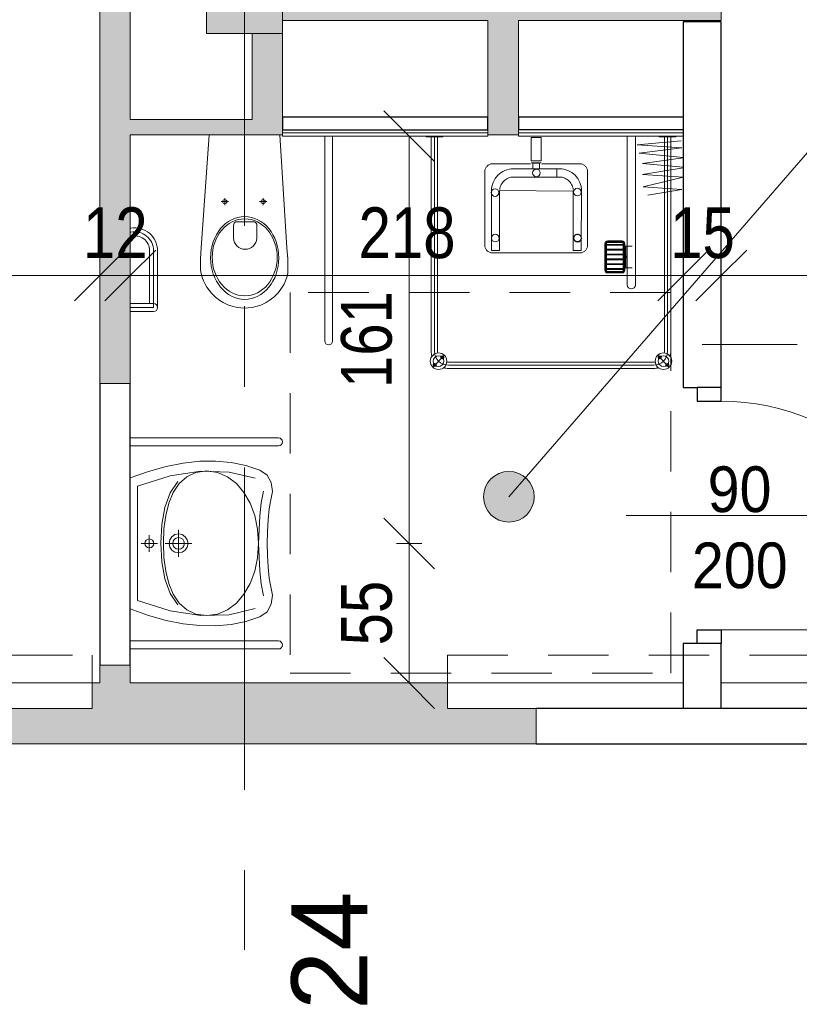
# Model space of a CAD drawing. Header units: centimetres. Extents: x -1631 to 1829, y -257 to 3158.
# Tile 68 of 128: x 499 to 806, y 6 to 394. Entities that reach past the tile are written whole.
import ezdxf

# ---------------------------------------------------------------- set-up
doc = ezdxf.new("R2010")
doc.units = ezdxf.units.CM
doc.linetypes.add('Oś', pattern=[222.25, 127, -31.75, 31.75, -31.75])
doc.linetypes.add('Ponad', pattern=[39.688, 23.813, -15.875])
for name, color, linetype, lineweight in [('A-ANNO-DIMS', 211, 'Continuous', 13), ('A-ANNO-DIMS-100', 211, 'Continuous', 13), ('A-ANNO-NOTE', 131, 'Continuous', 9), ('A-AREA-IDEN', 2, 'Continuous', 13), ('A-DETL-GENF', 92, 'Continuous', 9), ('A-DETL-MEDM', 33, 'Continuous', 13), ('A-DOOR', 31, 'Continuous', 13), ('A-FLOR-OVHD', 1, 'Ponad', 9), ('A-WALL', 113, 'Continuous', 13), ('A-WALL-FNSH', 113, 'Continuous', 13), ('A-WALL-IDEN', 211, 'Continuous', 13), ('A-WALL-PATT', 111, 'Continuous', 13), ('P-SANR-FIXT', 6, 'Continuous', 9), ('S-COLS', 52, 'Continuous', 13), ('S-GRID', 1, 'Continuous', 13), ('S-GRID-IDEN', 1, 'Continuous', 13)]:
    doc.layers.add(name, color=color, linetype=linetype, lineweight=lineweight)
doc.styles.add('Arial', font='arial.ttf', dxfattribs={"width": 0.9, "height": 18})
doc.styles.add('Arial Narrow_5', font='ARIALN.TTF', dxfattribs={"height": 20})
doc.styles.add('Arial_7', font='arial.ttf', dxfattribs={"height": 30})
doc.dimstyles.new('Diagonal_1_100__0__wewnętrzne_1', dxfattribs={"dimscale": 30.48, "dimtxt": 20.468619, "dimasz": 0.656168, "dimexe": 0.164042, "dimexo": 0.0625, "dimgap": 0.032808, "dimtad": 1, "dimdec": 0, "dimdsep": 46, "dimtxsty": 'Arial Narrow_5', "dimblk1": 'OBLIQUE', "dimblk2": 'OBLIQUE', "dimsah": 1, "dimcen": 0.09, "dimazin": 0, "dimtfac": 1, "dimtdec": 4, "dimtix": 1, "dimtmove": 0, "dimatfit": 3, "dimfxl": 0.164042, "dimfxlon": 1, "dimtvp": 1, "dimtolj": 1, "dimtzin": 0, "dimarcsym": 2})

# ---------------------------------------------------------------- blocks, each defined once
blk = doc.blocks.new('M_Concrete-rengular-Column - 300 x 400mm-1794511-5_piętro III __10_50 m_ - stan projektowany')
at = {"layer": 'S-COLS', "lineweight": 9}
blk.add_hatch(color=254, dxfattribs=at).paths.add_polyline_path([(15, -20), (15, 20), (-15, 20), (-15, -20)], flags=0)
for p, q in [((15, 20), (-15, 20)), ((-15, 20), (-15, -20)), ((15, -20), (15, 20)), ((-15, -20), (15, -20))]:
    blk.add_line(p, q, dxfattribs=at)
blk = doc.blocks.new('DRZWI 1S - automatyczna etykieta - Drzwi 90 _łazienkowe_-2401369-5_piętro III __10_50 m_ - stan projektowany')
at = {"layer": 'A-DETL-GENF'}
for p, q in [((-50.5, 7.5), (-50.5, -2)), ((-45, 7.5), (-50.5, 7.5)), ((-45, -2), (-45, 7.5)), ((50.5, 7.5), (45, 7.5)), ((45, 7.5), (45, -2)), ((50.5, -2), (50.5, 7.5)), ((-50.5, -2), (-45, -2)), ((45, -2), (50.5, -2))]:
    blk.add_line(p, q, dxfattribs=at)
at = {"layer": 'A-DETL-MEDM', "lineweight": 25}
for p, q in [((-45, 7.5), (-50.5, 7.5)), ((-50.5, 7.5), (-50.5, -2)), ((-45, -2), (-45, 7.5)), ((45, -2), (45, 7.5)), ((45, 7.5), (50.5, 7.5)), ((50.5, 7.5), (50.5, -2)), ((-50.5, -2), (-45, -2)), ((50.5, -2), (45, -2))]:
    blk.add_line(p, q, dxfattribs=at)
at = {"layer": 'A-DOOR'}
blk.add_line((45, 7.5), (45, 97.5), dxfattribs=at)
blk.add_arc((45, 7.5), 90, 90, 180, dxfattribs=at)
blk = doc.blocks.new('miska ustępowa dla N_35_5x54 wisząca koło narożna - Type 1-2403941-5_piętro III __10_50 m_ - stan projektowany')
at = {"layer": 'P-SANR-FIXT'}
for p, q in [((-1.4, -3), (-4.56, -47.56)), ((29.22, -47.56), (26.4, -3)), ((44.09, -84.2), (44.09, -3.5)), ((47.21, -84.2), (47.21, -3.5)), ((3.32, -29.31), (6.14, -29.31)), ((4.69, -27.9), (4.69, -30.7)), ((18.43, -29.31), (21.25, -29.31)), ((19.8, -27.9), (19.8, -30.7)), ((8.17, -38.6), (8.17, -43.72)), ((16.4, -37.33), (9.09, -37.33)), ((17.32, -43.72), (17.32, -38.6)), ((-24.94, -48.63), (-24.94, -69.5)), ((-23.38, -48.63), (-23.38, -71.06)), ((-21.82, -48.63), (-21.82, -71.06)), ((-4.56, -47.56), (-4.88, -51.89)), ((29.58, -51.89), (29.22, -47.56)), ((-4.88, -51.89), (-4.82, -56.32)), ((29.53, -56.32), (29.58, -51.89)), ((-4.82, -56.32), (-4.57, -57.68)), ((-4.57, -57.68), (-4.19, -59.09)), ((29.19, -59.09), (29.57, -57.68)), ((29.57, -57.68), (29.53, -56.32)), ((-4.19, -59.09), (-3.69, -60.46)), ((-3.69, -60.46), (-3.07, -61.78)), ((-3.07, -61.78), (-2.34, -63.05)), ((27.34, -63.05), (28.07, -61.78)), ((28.07, -61.78), (28.69, -60.46)), ((28.69, -60.46), (29.19, -59.09)), ((-2.34, -63.05), (-1.51, -64.26)), ((-1.51, -64.26), (-0.58, -65.39)), ((-0.58, -65.39), (1.02, -66.96)), ((23.98, -66.96), (25.58, -65.39)), ((25.58, -65.39), (26.51, -64.26)), ((26.51, -64.26), (27.34, -63.05)), ((-32.54, -69.5), (-23.38, -69.5)), ((1.02, -66.96), (2.75, -68.27)), ((2.75, -68.27), (4.01, -69.03)), ((4.01, -69.03), (6.13, -70.05)), ((18.87, -70.05), (20.99, -69.03)), ((20.99, -69.03), (22.25, -68.27)), ((22.25, -68.27), (23.98, -66.96)), ((-23.38, -71.06), (-32.54, -71.06)), ((-23.38, -72.62), (-32.54, -72.62)), ((6.13, -70.05), (7.56, -70.51)), ((7.56, -70.51), (9.56, -70.98)), ((9.56, -70.98), (11.02, -71.17)), ((11.02, -71.17), (12.5, -71.25)), ((12.5, -71.25), (13.98, -71.17)), ((13.98, -71.17), (15.44, -70.98)), ((15.44, -70.98), (17.44, -70.51)), ((17.44, -70.51), (18.87, -70.05))]:
    blk.add_line(p, q, dxfattribs=at)
for centre in [(4.69, -29.31), (19.8, -29.31)]:
    blk.add_circle(centre, 0.825, dxfattribs=at)
for centre, radius, start, end in [((9.34, -38.48), 1.17, 102.2339, 185.8899), ((16.15, -38.48), 1.17, 354.1101, 77.7661), ((-30.79, -48.63), 8.97, 0, 99.9996), ((-30.79, -48.63), 7.41, 0, 102.1327), ((-30.79, -48.63), 5.85, 0, 105.4382), ((12.74, -43.5), 4.58, 182.8022, 357.1978), ((-23.38, -71.06), 1.56, 0, 90), ((-23.38, -71.06), 1.56, 270, 0), ((45.65, -84.2), 1.56, 180, 360)]:
    blk.add_arc(centre, radius, start, end, dxfattribs=at)
for centre, major_axis, ratio in [((12.55, -51.51), (0, 16.33), 0.823529), ((12.55, -51.26), (0, 15.16), 0.845174)]:
    blk.add_ellipse(centre, major_axis=major_axis, ratio=ratio, dxfattribs=at)
blk = doc.blocks.new('brodzik natryskowy dla N - Type 1-V18-5_piętro III __10_50 m_ - stan projektowany')
at = {"layer": 'P-SANR-FIXT'}
for p, q in [((-35.25, 90), (-40.13, 94.88)), ((47.11, 95.3), (-33.8, 95.3)), ((-33.8, 94.05), (47.11, 94.05)), ((48.56, 90), (53.43, 94.88)), ((47.11, 92.8), (-33.8, 92.8)), ((-40.55, 4.05), (-40.55, 88.55)), ((-39.3, 3.75), (-39.3, 88.55)), ((-38.05, 4.05), (-38.05, 88.55)), ((51.36, 4.05), (51.36, 88.55)), ((52.61, 3.75), (52.61, 88.75)), ((53.86, 4.05), (53.86, 88.55)), ((-26.61, 3.95), (-26.61, 62.35)), ((-23.41, 62.35), (-23.41, 3.95)), ((-22.41, 55.6), (-25.41, 55.6)), ((-22.81, 55.6), (-22.81, 47.1)), ((-22.61, 55.6), (-22.61, 47.1)), ((-22.41, 56.55), (-22.41, 46.15)), ((-22.11, 56.55), (-22.11, 46.15)), ((-21.81, 56.55), (-21.81, 46.15)), ((-21.81, 56.25), (-15.21, 56.25)), ((-21.81, 55.95), (-15.21, 55.95)), ((-21.81, 54.35), (-15.21, 54.35)), ((-15.71, 57.65), (-21.31, 57.65)), ((-15.71, 57.35), (-21.31, 57.35)), ((-15.71, 57.05), (-21.31, 57.05)), ((-15.21, 46.15), (-15.21, 56.55)), ((-14.91, 46.15), (-14.91, 56.55)), ((-14.61, 46.15), (-14.61, 56.55)), ((-21.81, 54.05), (-15.21, 54.05)), ((-21.81, 52.45), (-15.21, 52.45)), ((-21.81, 52.15), (-15.21, 52.15)), ((-21.81, 50.55), (-15.21, 50.55)), ((-22.41, 47.1), (-25.41, 47.1)), ((-21.81, 50.25), (-15.21, 50.25)), ((-21.81, 48.65), (-15.21, 48.65)), ((-21.81, 48.35), (-15.21, 48.35)), ((-21.81, 46.75), (-15.21, 46.75)), ((-7.74, 47.12), (-7.7, 47.39)), ((-7.74, 46.84), (-7.74, 47.12)), ((-7.74, 17.3), (-7.74, 46.84)), ((-7.7, 47.39), (-7.62, 47.66)), ((-7.62, 47.66), (-7.52, 47.93)), ((-7.52, 47.93), (-7.4, 48.18)), ((-7.4, 48.18), (-7.25, 48.42)), ((-7.25, 48.42), (-7.07, 48.65)), ((-7.07, 48.65), (-6.88, 48.86)), ((-6.88, 48.86), (-6.67, 49.06)), ((-6.67, 49.06), (-6.44, 49.24)), ((-6.44, 49.24), (-6.2, 49.39)), ((-6.2, 49.39), (-5.95, 49.52)), ((-5.95, 49.52), (-5.69, 49.63)), ((-5.69, 49.63), (-5.41, 49.71)), ((-5.41, 49.71), (-5.13, 49.76)), ((-5.29, 48.78), (-5.37, 25.35)), ((-2.15, 48.78), (-5.29, 48.78)), ((-5.13, 49.76), (29.82, 49.76)), ((-2.15, 25.38), (-2.15, 48.78)), ((26.92, 48.78), (30.07, 48.78)), ((26.92, 48.78), (26.92, 25.18)), ((29.82, 49.76), (30.1, 49.76)), ((30.07, 25.38), (30.07, 48.78)), ((30.1, 49.76), (30.38, 49.71)), ((30.38, 49.71), (30.65, 49.64)), ((30.65, 49.64), (30.92, 49.53)), ((30.92, 49.53), (31.17, 49.41)), ((31.17, 49.41), (31.41, 49.26)), ((31.41, 49.26), (31.64, 49.09)), ((31.64, 49.09), (31.85, 48.89)), ((31.85, 48.89), (32.05, 48.68)), ((32.05, 48.68), (32.22, 48.46)), ((32.22, 48.46), (32.38, 48.21)), ((32.38, 48.21), (32.51, 47.96)), ((32.51, 47.96), (32.61, 47.69)), ((32.61, 47.69), (32.69, 47.42)), ((32.69, 47.42), (32.74, 47.13)), ((32.74, 47.13), (32.74, 17.61)), ((-21.81, 46.45), (-15.21, 46.45)), ((-21.31, 45.65), (-15.71, 45.65)), ((-21.31, 45.35), (-15.71, 45.35)), ((-21.31, 45.05), (-15.71, 45.05)), ((-5.24, 43.9), (-5.23, 44.04)), ((-5.23, 43.75), (-5.24, 43.9)), ((-5.23, 44.04), (-5.21, 44.19)), ((-5.21, 43.6), (-5.23, 43.75)), ((-5.21, 44.19), (-5.18, 44.33)), ((-5.18, 43.46), (-5.21, 43.6)), ((-5.18, 44.33), (-5.13, 44.46)), ((-5.13, 43.33), (-5.18, 43.46)), ((-5.13, 44.46), (-5.07, 44.59)), ((-5.07, 43.2), (-5.13, 43.33)), ((-5.07, 44.59), (-4.99, 44.71)), ((-4.99, 43.08), (-5.07, 43.2)), ((-4.99, 44.71), (-4.91, 44.83)), ((-4.91, 42.96), (-4.99, 43.08)), ((-4.91, 44.83), (-4.81, 44.93)), ((-4.81, 42.86), (-4.91, 42.96)), ((-4.81, 44.93), (-4.71, 45.02)), ((-4.71, 42.77), (-4.81, 42.86)), ((-4.71, 45.02), (-4.6, 45.11)), ((-4.6, 42.68), (-4.71, 42.77)), ((-4.6, 45.11), (-4.48, 45.18)), ((-4.48, 42.61), (-4.6, 42.68)), ((-4.48, 45.18), (-4.35, 45.24)), ((-4.35, 45.24), (-4.21, 45.29)), ((-4.21, 45.29), (-4.07, 45.33)), ((-4.07, 45.33), (-3.93, 45.35)), ((-3.93, 45.35), (-3.78, 45.36)), ((-3.78, 45.36), (-3.63, 45.35)), ((-3.63, 45.35), (-3.48, 45.33)), ((-3.48, 45.33), (-3.34, 45.29)), ((-3.34, 45.29), (-3.21, 45.24)), ((-3.21, 45.24), (-3.08, 45.18)), ((-3.08, 45.18), (-2.96, 45.11)), ((-2.96, 42.68), (-3.08, 42.61)), ((-2.96, 45.11), (-2.85, 45.02)), ((-2.85, 42.77), (-2.96, 42.68)), ((-2.85, 45.02), (-2.74, 44.93)), ((-2.74, 42.86), (-2.85, 42.77)), ((-2.74, 44.93), (-2.65, 44.83)), ((-2.65, 42.96), (-2.74, 42.86)), ((-2.65, 44.83), (-2.56, 44.71)), ((-2.56, 43.08), (-2.65, 42.96)), ((-2.56, 44.71), (-2.49, 44.59)), ((-2.49, 43.2), (-2.56, 43.08)), ((-2.49, 44.59), (-2.43, 44.46)), ((-2.43, 43.33), (-2.49, 43.2)), ((-2.43, 44.46), (-2.38, 44.33)), ((-2.38, 43.46), (-2.43, 43.33)), ((-2.38, 44.33), (-2.34, 44.19)), ((-2.34, 43.6), (-2.38, 43.46)), ((-2.34, 44.19), (-2.32, 44.04)), ((-2.32, 43.75), (-2.34, 43.6)), ((-2.32, 44.04), (-2.31, 43.9)), ((-2.31, 43.9), (-2.32, 43.75)), ((-4.35, 42.55), (-4.48, 42.61)), ((-4.21, 42.5), (-4.35, 42.55)), ((-4.07, 42.46), (-4.21, 42.5)), ((-3.93, 42.44), (-4.07, 42.46)), ((-3.78, 42.43), (-3.93, 42.44)), ((-3.48, 42.46), (-3.63, 42.44)), ((-3.34, 42.5), (-3.48, 42.46)), ((-3.21, 42.55), (-3.34, 42.5)), ((-3.08, 42.61), (-3.21, 42.55)), ((-45.5, 19.91), (-29.67, 23.75)), ((-44.99, 24.77), (-31.46, 27.07)), ((-29.67, 23.75), (-44.99, 24.77)), ((-5.37, 25.35), (-5.32, 24.46)), ((-5.32, 24.46), (-5.19, 23.6)), ((-5.19, 23.6), (-4.98, 22.76)), ((26.92, 25.18), (-2.15, 25.38)), ((-2.03, 24.3), (-2.11, 24.85)), ((-1.89, 23.76), (-2.03, 24.3)), ((-1.71, 23.26), (-1.89, 23.76)), ((26.48, 23.26), (26.66, 23.76)), ((26.66, 23.76), (26.8, 24.3)), ((26.8, 24.3), (26.88, 24.85)), ((29.97, 23.6), (29.75, 22.76)), ((30.1, 24.46), (29.97, 23.6)), ((30.15, 25.35), (30.1, 24.46)), ((-29.41, 18.89), (-45.5, 19.91)), ((-4.98, 22.76), (-4.68, 21.97)), ((-4.68, 21.97), (-4.32, 21.2)), ((-4.32, 21.2), (-3.88, 20.49)), ((-3.88, 20.49), (-3.38, 19.82)), ((-3.38, 19.82), (-2.82, 19.2)), ((-1.47, 22.77), (-1.71, 23.26)), ((-1.19, 22.31), (-1.47, 22.77)), ((-0.87, 21.89), (-1.19, 22.31)), ((-0.51, 21.49), (-0.87, 21.89)), ((-0.12, 21.13), (-0.51, 21.49)), ((0.31, 20.81), (-0.12, 21.13)), ((0.76, 20.54), (0.31, 20.81)), ((1.25, 20.3), (0.76, 20.54)), ((1.76, 20.11), (1.25, 20.3)), ((2.29, 19.98), (1.76, 20.11)), ((2.84, 19.89), (2.29, 19.98)), ((3.4, 19.86), (2.84, 19.89)), ((4.41, 19.87), (3.4, 19.86)), ((3.78, 19.87), (21.37, 19.87)), ((4.41, 16.64), (4.41, 19.87)), ((21.37, 19.87), (21.94, 19.89)), ((21.94, 19.89), (22.49, 19.98)), ((22.49, 19.98), (23.02, 20.11)), ((23.02, 20.11), (23.53, 20.3)), ((23.53, 20.3), (24.01, 20.54)), ((24.01, 20.54), (24.47, 20.81)), ((24.47, 20.81), (24.89, 21.13)), ((24.89, 21.13), (25.29, 21.49)), ((25.29, 21.49), (25.65, 21.89)), ((25.65, 21.89), (25.96, 22.31)), ((25.96, 22.31), (26.24, 22.77)), ((26.24, 22.77), (26.48, 23.26)), ((28.16, 19.82), (27.59, 19.2)), ((28.66, 20.49), (28.16, 19.82)), ((29.09, 21.2), (28.66, 20.49)), ((29.46, 21.97), (29.09, 21.2)), ((29.75, 22.76), (29.46, 21.97)), ((-45.5, 16.21), (-29.41, 18.89)), ((-29.41, 14.55), (-45.5, 16.01)), ((-7.7, 17.03), (-7.74, 17.3)), ((-7.62, 16.76), (-7.7, 17.03)), ((-7.51, 16.5), (-7.62, 16.76)), ((-7.38, 16.25), (-7.51, 16.5)), ((-7.23, 16), (-7.38, 16.25)), ((-7.05, 15.77), (-7.23, 16)), ((-6.85, 15.56), (-7.05, 15.77)), ((-6.64, 15.36), (-6.85, 15.56)), ((-2.82, 19.2), (-2.2, 18.64)), ((-2.2, 18.64), (-1.53, 18.13)), ((-1.53, 18.13), (-0.81, 17.7)), ((-0.81, 17.7), (-0.05, 17.33)), ((-0.05, 17.33), (0.75, 17.04)), ((0.75, 17.04), (1.58, 16.82)), ((1.58, 16.82), (2.44, 16.69)), ((2.44, 16.69), (4.41, 16.64)), ((22.33, 16.69), (3.78, 16.64)), ((11.19, 16.69), (13.8, 16.69)), ((11.19, 14.42), (11.19, 16.69)), ((13.8, 16.69), (13.8, 14.42)), ((23.2, 16.82), (22.33, 16.69)), ((24.03, 17.04), (23.2, 16.82)), ((24.83, 17.33), (24.03, 17.04)), ((25.59, 17.7), (24.83, 17.33)), ((26.31, 18.13), (25.59, 17.7)), ((26.98, 18.64), (26.31, 18.13)), ((27.59, 19.2), (26.98, 18.64)), ((31.81, 15.57), (31.59, 15.37)), ((32.01, 15.79), (31.81, 15.57)), ((32.19, 16.02), (32.01, 15.79)), ((32.35, 16.27), (32.19, 16.02)), ((32.49, 16.52), (32.35, 16.27)), ((32.6, 16.79), (32.49, 16.52)), ((32.68, 17.06), (32.6, 16.79)), ((32.74, 17.33), (32.68, 17.06)), ((32.74, 17.61), (32.74, 17.33)), ((-45.5, 12.29), (-29.41, 14.55)), ((-28.14, 10.46), (-45.5, 12.22)), ((-6.41, 15.18), (-6.64, 15.36)), ((-6.17, 15.02), (-6.41, 15.18)), ((-5.92, 14.89), (-6.17, 15.02)), ((-5.66, 14.78), (-5.92, 14.89)), ((-5.39, 14.7), (-5.66, 14.78)), ((-5.12, 14.65), (-5.39, 14.7)), ((-4.84, 14.63), (-5.12, 14.65)), ((10.32, 14.63), (-4.84, 14.63)), ((10.54, 13.54), (14.45, 13.54)), ((10.54, 4.27), (10.54, 13.54)), ((14.44, 14.29), (10.55, 14.26)), ((13.8, 14.42), (11.19, 14.42)), ((14.45, 4.27), (14.45, 13.54)), ((30.14, 14.63), (14.73, 14.63)), ((30.36, 14.7), (30.1, 14.65)), ((30.62, 14.78), (30.14, 14.63)), ((30.87, 14.89), (30.62, 14.78)), ((31.12, 15.03), (30.87, 14.89)), ((31.36, 15.19), (31.12, 15.03)), ((31.59, 15.37), (31.36, 15.19)), ((-44.99, 8.42), (-28.14, 10.46)), ((-27.37, 7.14), (-44.99, 8.42)), ((-44.73, 5.61), (-27.37, 7.14)), ((-42.55, 4.05), (-42.55, 3.75)), ((-36.05, 4.05), (-42.55, 4.05)), ((-36.05, 3.75), (-36.05, 4.05)), ((14.45, 4.27), (10.54, 4.27)), ((49.36, 4.05), (49.36, 3.75)), ((55.86, 4.05), (49.36, 4.05)), ((55.86, 3.75), (55.86, 4.05))]:
    blk.add_line(p, q, dxfattribs=at)
for centre, radius in [((-37.69, 92.44), 3.25), ((-39.18, 93.92), 0.62), ((-37.69, 92.44), 2.1), ((-39.18, 93.92), 0.32), ((51, 92.44), 3.25), ((51, 92.44), 2.1), ((52.48, 93.92), 0.62), ((52.48, 93.92), 0.32), ((-36.21, 90.95), 0.62), ((-36.21, 90.95), 0.32), ((49.51, 90.95), 0.62), ((49.51, 90.95), 0.32), ((-3.85, 43.99), 1.5), ((28.59, 43.93), 1.5), ((-3.77, 25.8), 1.5), ((28.71, 25.99), 1.5), ((12.42, 18.25), 1.5)]:
    blk.add_circle(centre, radius, dxfattribs=at)
for centre, radius, start, end in [((-33.8, 88.55), 5.5, 90, 180), ((-33.8, 88.55), 6.75, 90, 106.4965), ((47.11, 88.55), 6.75, 73.5035, 90), ((47.11, 88.55), 5.5, 0, 90), ((-33.8, 88.55), 6.75, 163.5035, 180), ((-33.8, 88.55), 4.25, 90, 98.8511), ((47.11, 88.55), 4.25, 81.1489, 90), ((47.11, 88.55), 6.75, 0, 16.4965), ((-33.8, 88.55), 4.25, 171.1489, 180), ((47.11, 88.55), 4.25, 0, 8.8511), ((-25.01, 62.35), 1.6, 0, 180), ((-21.31, 56.55), 1.1, 90, 180), ((-21.31, 56.55), 0.8, 90, 180), ((-21.31, 56.55), 0.5, 90, 180), ((-15.71, 56.55), 1.1, 0, 90), ((-15.71, 56.55), 0.8, 0, 90), ((-15.71, 56.55), 0.5, 0, 90), ((-21.31, 46.15), 1.1, 180, 270), ((-21.31, 46.15), 0.8, 180, 270), ((-21.31, 46.15), 0.5, 180, 270), ((-15.71, 46.15), 0.5, 270, 0), ((-15.71, 46.15), 0.8, 270, 0), ((-15.71, 46.15), 1.1, 270, 0)]:
    blk.add_arc(centre, radius, start, end, dxfattribs=at)
blk.add_ellipse((-23.14, 51.35), major_axis=(0, 0.325), ratio=0.224951, dxfattribs=at)
blk = doc.blocks.new('umywalka dla N_65x56 koło - Type 1-1264895-5_piętro III __10_50 m_ - stan projektowany')
at = {"layer": 'P-SANR-FIXT'}
for p, q in [((-29.1, 64.4), (-29.1, 6)), ((-25.9, 64.4), (-25.9, 6)), ((50.9, 64.4), (50.9, 6)), ((54.1, 6), (54.1, 64.4)), ((-14.43, 59.97), (-16.38, 57.12)), ((-11.49, 61.58), (-14.43, 59.97)), ((-7.9, 62.01), (-11.49, 61.58)), ((-8.14, 58.51), (-3.44, 57.63)), ((-3.96, 61.28), (-7.9, 62.01)), ((-1.14, 60.72), (-3.96, 61.28)), ((3.08, 60.29), (-1.14, 60.72)), ((7.9, 60.04), (3.08, 60.29)), ((12.5, 60.01), (7.9, 60.04)), ((17.1, 60.04), (12.5, 60.01)), ((21.92, 60.29), (17.1, 60.04)), ((26.14, 60.72), (21.92, 60.29)), ((28.96, 61.28), (26.14, 60.72)), ((28.41, 57.63), (33.11, 58.51)), ((32.9, 62.01), (28.96, 61.28)), ((36.49, 61.58), (32.9, 62.01)), ((39.43, 59.97), (36.49, 61.58)), ((41.38, 57.12), (39.43, 59.97)), ((-16.38, 57.12), (-18.22, 51.51)), ((-13.17, 55.28), (-15.64, 44.98)), ((-3.44, 57.63), (1.64, 57.08)), ((1.52, 55.04), (-3.33, 53.22)), ((6.84, 56.17), (1.52, 55.04)), ((1.64, 57.08), (6.99, 56.74)), ((12.52, 56.56), (6.84, 56.17)), ((6.99, 56.74), (12.48, 56.52)), ((12.48, 56.52), (17.98, 56.74)), ((18.18, 56.17), (12.52, 56.56)), ((17.98, 56.74), (23.33, 57.08)), ((23.49, 55.04), (18.18, 56.17)), ((23.33, 57.08), (28.41, 57.63)), ((28.31, 53.22), (23.49, 55.04)), ((40.64, 44.98), (38.17, 55.28)), ((43.22, 51.51), (41.38, 57.12)), ((-18.22, 51.51), (-19.42, 45.69)), ((-7.59, 50.79), (-11.11, 47.81)), ((-3.33, 53.22), (-7.59, 50.79)), ((32.54, 50.79), (28.31, 53.22)), ((36.03, 47.81), (32.54, 50.79)), ((44.42, 45.69), (43.22, 51.51)), ((-11.11, 47.81), (-13.79, 44.33)), ((38.68, 44.33), (36.03, 47.81)), ((-19.42, 45.69), (-19.97, 39.64)), ((-15.64, 44.98), (-15.95, 33.74)), ((-13.79, 44.33), (-15.49, 40.42)), ((40.36, 40.42), (38.68, 44.33)), ((40.95, 33.74), (40.64, 44.98)), ((44.97, 39.64), (44.42, 45.69)), ((-19.97, 39.64), (-19.89, 33.38)), ((-15.49, 40.42), (-16.08, 36.14)), ((40.95, 36.14), (40.36, 40.42)), ((44.89, 33.38), (44.97, 39.64)), ((-16.08, 36.14), (-15.49, 31.83)), ((40.36, 31.83), (40.95, 36.14)), ((-19.89, 33.38), (-19.18, 26.89)), ((-15.95, 33.74), (-14.09, 21.65)), ((-15.49, 31.83), (-13.8, 28.22)), ((38.67, 28.22), (40.36, 31.83)), ((39.09, 21.65), (40.95, 33.74)), ((44.18, 26.89), (44.89, 33.38)), ((-13.8, 28.22), (-11.14, 25.26)), ((9.04, 26.47), (9.85, 27.66)), ((9.85, 27.66), (11.04, 28.47)), ((11.04, 28.47), (12.5, 28.76)), ((11.61, 27.13), (12.5, 27.31)), ((12.5, 30.26), (12.5, 19.76)), ((12.5, 28.76), (13.96, 28.47)), ((12.5, 27.31), (13.39, 27.13)), ((13.96, 28.47), (15.15, 27.66)), ((15.15, 27.66), (15.96, 26.47)), ((36.01, 25.26), (38.67, 28.22)), ((-19.18, 26.89), (-17.85, 20.17)), ((-7.38, 21.71), (-11.89, 24.74)), ((-11.14, 25.26), (-7.63, 22.92)), ((7.16, 25.01), (17.84, 25.01)), ((8.75, 25.01), (9.04, 26.47)), ((9.04, 23.56), (8.75, 25.01)), ((9.85, 22.36), (9.04, 23.56)), ((10.2, 25.01), (10.38, 25.91)), ((10.38, 24.12), (10.2, 25.01)), ((10.38, 25.91), (10.87, 26.64)), ((10.87, 23.39), (10.38, 24.12)), ((10.87, 26.64), (11.61, 27.13)), ((11.61, 22.89), (10.87, 23.39)), ((13.39, 27.13), (14.13, 26.64)), ((14.13, 23.39), (13.39, 22.89)), ((14.13, 26.64), (14.62, 25.91)), ((14.62, 24.12), (14.13, 23.39)), ((14.62, 25.91), (14.8, 25.01)), ((14.8, 25.01), (14.62, 24.12)), ((15.96, 23.56), (15.15, 22.36)), ((15.96, 26.47), (16.25, 25.01)), ((16.25, 25.01), (15.96, 23.56)), ((36.76, 24.74), (32.25, 21.71)), ((32.5, 22.92), (36.01, 25.26)), ((42.85, 20.17), (44.18, 26.89)), ((-17.85, 20.17), (-15.89, 13.2)), ((-14.09, 21.65), (-10.01, 8.8)), ((-7.63, 22.92), (-3.39, 21.17)), ((-1.64, 19.63), (-7.38, 21.71)), ((-3.39, 21.17), (1.45, 19.96)), ((5.06, 18.42), (-1.64, 19.63)), ((1.45, 19.96), (6.76, 19.26)), ((11.04, 21.56), (9.85, 22.36)), ((12.5, 21.26), (11.04, 21.56)), ((12.5, 22.71), (11.61, 22.89)), ((13.39, 22.89), (12.5, 22.71)), ((13.96, 21.56), (12.5, 21.26)), ((15.15, 22.36), (13.96, 21.56)), ((18.1, 19.26), (23.42, 19.96)), ((26.51, 19.63), (19.81, 18.42)), ((23.42, 19.96), (28.26, 21.17)), ((32.25, 21.71), (26.51, 19.63)), ((28.26, 21.17), (32.5, 22.92)), ((35.01, 8.8), (39.09, 21.65)), ((40.89, 13.2), (42.85, 20.17)), ((12.43, 18.04), (5.06, 18.42)), ((6.76, 19.26), (12.43, 19.04)), ((12.43, 19.04), (18.1, 19.26)), ((19.81, 18.42), (12.43, 18.04)), ((12.5, 16.73), (12.5, 10.22)), ((-15.89, 13.2), (-13.31, 6)), ((15.75, 13.48), (9.25, 13.48)), ((10.75, 13.48), (10.89, 14.16)), ((10.89, 12.8), (10.75, 13.48)), ((10.89, 14.16), (11.26, 14.71)), ((11.26, 12.24), (10.89, 12.8)), ((11.26, 14.71), (11.82, 15.09)), ((11.82, 11.86), (11.26, 12.24)), ((11.82, 15.09), (12.5, 15.23)), ((12.5, 11.72), (11.82, 11.86)), ((12.5, 15.23), (13.18, 15.09)), ((13.18, 11.86), (12.5, 11.72)), ((13.18, 15.09), (13.74, 14.71)), ((13.74, 12.24), (13.18, 11.86)), ((13.74, 14.71), (14.11, 14.16)), ((14.11, 12.8), (13.74, 12.24)), ((14.11, 14.16), (14.25, 13.48)), ((14.25, 13.48), (14.11, 12.8)), ((38.31, 6), (40.89, 13.2)), ((-10.01, 8.8), (12.5, 8.8)), ((12.5, 8.8), (35.01, 8.8))]:
    blk.add_line(p, q, dxfattribs=at)
for centre in [(-27.5, 64.4), (52.5, 64.4)]:
    blk.add_arc(centre, 1.6, 360, 180, dxfattribs=at)
blk = doc.blocks.new('DIMBLOCK146-5_piętro III __10_50 m_ - stan projektowany')
at = {"layer": 'A-ANNO-DIMS-100', "transparency": 16777216}
for p, q in [((652.29, 187.33), (642.29, 197.33)), ((647.29, 187.33), (657.29, 187.33)), ((652.29, 187.33), (647.29, 187.33)), ((652.29, 132.33), (652.29, 187.33)), ((652.29, 187.33), (662.29, 177.33)), ((652.29, 132.33), (642.29, 142.33)), ((647.29, 132.33), (657.29, 132.33)), ((652.29, 132.33), (647.29, 132.33)), ((652.29, 132.33), (662.29, 122.33))]:
    blk.add_line(p, q, dxfattribs=at)
at = {"layer": 'A-ANNO-DIMS-100', "color": 0, "transparency": 16777216, "insert": (625.44, 147.15), "char_height": 20, "width": 30.4105, "attachment_point": 1, "rotation": 90, "line_spacing_factor": 0.974696, "style": 'Arial Narrow_5'}
blk.add_mtext('55', dxfattribs=at)
blk = doc.blocks.new('_Oblique')
at = {"color": 0, "linetype": 'ByBlock', "lineweight": -2}
blk.add_line((-0.5, -0.5), (0.5, 0.5), dxfattribs=at)
blk = doc.blocks.new('DIMBLOCK147-5_piętro III __10_50 m_ - stan projektowany')
at = {"layer": 'A-ANNO-DIMS-100', "transparency": 16777216}
for p, q in [((652.29, 347.83), (642.29, 357.83)), ((647.29, 347.83), (657.29, 347.83)), ((652.29, 347.83), (647.29, 347.83)), ((652.29, 187.33), (652.29, 347.83)), ((652.29, 347.83), (662.29, 337.83)), ((652.29, 187.33), (642.29, 197.33)), ((647.29, 187.33), (657.29, 187.33)), ((652.29, 187.33), (647.29, 187.33)), ((652.29, 187.33), (662.29, 177.33))]:
    blk.add_line(p, q, dxfattribs=at)
at = {"layer": 'A-ANNO-DIMS-100', "color": 0, "transparency": 16777216, "insert": (625.44, 248.57), "char_height": 20, "width": 45.6158, "attachment_point": 1, "rotation": 90, "line_spacing_factor": 0.974696, "style": 'Arial Narrow_5'}
blk.add_mtext('161', dxfattribs=at)
blk = doc.blocks.new('DIMBLOCK162-5_piętro III __10_50 m_ - stan projektowany')
at = {"layer": 'A-ANNO-DIMS-100', "transparency": 16777216}
for p, q in [((775.38, 292.9), (785.38, 302.9)), ((1203.38, 292.9), (1213.38, 302.9)), ((775.38, 287.9), (775.38, 297.9)), ((1203.38, 287.9), (1203.38, 297.9)), ((775.38, 292.9), (765.38, 282.9)), ((1203.38, 292.9), (775.38, 292.9)), ((775.38, 292.9), (775.38, 287.9)), ((1203.38, 292.9), (1193.38, 282.9)), ((1203.38, 292.9), (1203.38, 287.9))]:
    blk.add_line(p, q, dxfattribs=at)
at = {"layer": 'A-ANNO-DIMS-100', "color": 0, "transparency": 16777216, "insert": (970.37, 319.75), "char_height": 20, "width": 45.6158, "attachment_point": 1, "line_spacing_factor": 0.974696, "style": 'Arial Narrow_5'}
blk.add_mtext('428', dxfattribs=at)
blk = doc.blocks.new('DIMBLOCK163-5_piętro III __10_50 m_ - stan projektowany')
at = {"layer": 'A-ANNO-DIMS-100', "transparency": 16777216}
for p, q in [((760.38, 292.9), (770.38, 302.9)), ((775.38, 292.9), (785.38, 302.9)), ((760.38, 287.9), (760.38, 297.9)), ((775.38, 287.9), (775.38, 297.9)), ((760.38, 292.9), (750.38, 282.9)), ((775.38, 292.9), (760.38, 292.9)), ((760.38, 292.9), (760.38, 287.9)), ((775.38, 292.9), (765.38, 282.9)), ((775.38, 292.9), (775.38, 287.9))]:
    blk.add_line(p, q, dxfattribs=at)
at = {"layer": 'A-ANNO-DIMS-100', "color": 0, "transparency": 16777216, "insert": (755.21, 319.75), "char_height": 20, "width": 30.4105, "attachment_point": 1, "line_spacing_factor": 0.974696, "style": 'Arial Narrow_5'}
blk.add_mtext('15', dxfattribs=at)
blk = doc.blocks.new('DIMBLOCK164-5_piętro III __10_50 m_ - stan projektowany')
at = {"layer": 'A-ANNO-DIMS-100', "transparency": 16777216}
for p, q in [((542.38, 292.9), (552.38, 302.9)), ((760.38, 292.9), (770.38, 302.9)), ((542.38, 287.9), (542.38, 297.9)), ((760.38, 287.9), (760.38, 297.9)), ((542.38, 292.9), (532.38, 282.9)), ((760.38, 292.9), (542.38, 292.9)), ((542.38, 292.9), (542.38, 287.9)), ((760.38, 292.9), (750.38, 282.9)), ((760.38, 292.9), (760.38, 287.9))]:
    blk.add_line(p, q, dxfattribs=at)
at = {"layer": 'A-ANNO-DIMS-100', "color": 0, "transparency": 16777216, "insert": (632.37, 319.75), "char_height": 20, "width": 45.6158, "attachment_point": 1, "line_spacing_factor": 0.974696, "style": 'Arial Narrow_5'}
blk.add_mtext('218', dxfattribs=at)
blk = doc.blocks.new('DIMBLOCK165-5_piętro III __10_50 m_ - stan projektowany')
at = {"layer": 'A-ANNO-DIMS-100', "transparency": 16777216}
for p, q in [((530.38, 292.9), (540.38, 302.9)), ((542.38, 292.9), (552.38, 302.9)), ((530.38, 287.9), (530.38, 297.9)), ((542.38, 287.9), (542.38, 297.9)), ((530.38, 292.9), (520.38, 282.9)), ((542.38, 292.9), (530.38, 292.9)), ((530.38, 292.9), (530.38, 287.9)), ((542.38, 292.9), (532.38, 282.9)), ((542.38, 292.9), (542.38, 287.9))]:
    blk.add_line(p, q, dxfattribs=at)
at = {"layer": 'A-ANNO-DIMS-100', "color": 0, "transparency": 16777216, "insert": (523.71, 319.75), "char_height": 20, "width": 30.4105, "attachment_point": 1, "line_spacing_factor": 0.974696, "style": 'Arial Narrow_5'}
blk.add_mtext('12', dxfattribs=at)
blk = doc.blocks.new('DIMBLOCK166-5_piętro III __10_50 m_ - stan projektowany')
at = {"layer": 'A-ANNO-DIMS-100', "transparency": 16777216}
for p, q in [((297.38, 292.9), (307.38, 302.9)), ((530.38, 292.9), (540.38, 302.9)), ((297.38, 287.9), (297.38, 297.9)), ((530.38, 287.9), (530.38, 297.9)), ((297.38, 292.9), (287.38, 282.9)), ((530.38, 292.9), (297.38, 292.9)), ((297.38, 292.9), (297.38, 287.9)), ((530.38, 292.9), (520.38, 282.9)), ((530.38, 292.9), (530.38, 287.9))]:
    blk.add_line(p, q, dxfattribs=at)
at = {"layer": 'A-ANNO-DIMS-100', "color": 0, "transparency": 16777216, "insert": (394.87, 319.75), "char_height": 20, "width": 45.6158, "attachment_point": 1, "line_spacing_factor": 0.974696, "style": 'Arial Narrow_5'}
blk.add_mtext('233', dxfattribs=at)

msp = doc.modelspace()

# ---------------------------------------------------------------- hatches: boundary and pattern name
at = {"layer": 'A-AREA-IDEN'}
h = msp.add_hatch(color=256, dxfattribs=at)
edge = h.paths.add_edge_path(flags=0)
edge.add_arc((691.62, 205.71), 10, 0, 360)
at = {"layer": 'A-WALL-PATT'}
h = msp.add_hatch(color=9, dxfattribs=at)
h.paths.add_polyline_path([(542.38, 132.33), (542.38, 139.33), (530.38, 139.33), (530.38, 132.33)], flags=0)
h.paths.add_polyline_path([(530.38, 250.33), (542.38, 250.33), (542.38, 515.33), (530.38, 515.33), (530.38, 419.08)], flags=0)
h.paths.add_polyline_path([(542.38, 657.83), (542.38, 660.33), (530.38, 660.33), (530.38, 657.83), (532.88, 657.83)], flags=0)
h.paths.add_polyline_path([(542.38, 781.33), (542.38, 1102.83), (530.38, 1102.83), (530.38, 781.33), (532.88, 781.33)], flags=0)
h.paths.add_polyline_path([(530.38, 1312.83), (542.38, 1312.83), (542.38, 1431.33), (530.38, 1431.33)], flags=0)
h.paths.add_polyline_path([(530.38, 1633.83), (542.38, 1633.83), (542.38, 2022.83), (530.38, 2022.83), (530.38, 1665.12)], flags=0)
h.paths.add_polyline_path([(542.38, 2173.83), (542.38, 2458.83), (530.38, 2458.83), (530.38, 2173.83)], flags=0)
h.paths.add_polyline_path([(530.38, 2593.83), (542.38, 2593.83), (542.38, 2824.33), (530.38, 2824.33), (530.38, 2634.27)], flags=0)
for points in [[(775.38, 393.33), (775.38, 405.33), (602.38, 405.33), (602.38, 393.33), (736.3, 393.33)], [(695.38, 348.33), (695.38, 393.33), (683.38, 393.33), (683.38, 348.33)], [(590.38, 348.33), (602.38, 348.33), (602.38, 388.33), (590.38, 388.33), (590.38, 354.33)], [(590.38, 348.33), (590.38, 354.33), (542.38, 354.33), (542.38, 348.33)], [(527.38, 108.33), (667.38, 108.33), (667.38, 132.33), (527.38, 132.33), (527.38, 122.33)]]:
    msp.add_hatch(color=9, dxfattribs=at).paths.add_polyline_path(points, flags=0)
h = msp.add_hatch(color=9, dxfattribs=at)
h.paths.add_polyline_path([(-532.62, 108.33), (-532.62, 122.33), (-552.62, 122.33), (-552.62, 108.33), (-537.36, 108.33)], flags=0)
h.paths.add_polyline_path([(-327.62, 108.33), (-257.62, 108.33), (-257.62, 122.33), (-327.62, 122.33)], flags=0)
h.paths.add_polyline_path([(-47.62, 108.33), (22.38, 108.33), (22.38, 122.33), (-47.62, 122.33)], flags=0)
h.paths.add_polyline_path([(232.38, 108.33), (302.38, 108.33), (302.38, 122.33), (232.38, 122.33)], flags=0)
h.paths.add_polyline_path([(527.38, 108.33), (527.38, 122.33), (492.38, 122.33), (492.38, 108.33)], flags=0)
h = msp.add_hatch(color=9, dxfattribs=at)
h.paths.add_polyline_path([(667.38, 108.33), (702.38, 108.33), (702.38, 122.33), (667.38, 122.33)], flags=0)
h.paths.add_polyline_path([(892.38, 108.33), (962.38, 108.33), (962.38, 122.33), (892.38, 122.33)], flags=0)
h.paths.add_polyline_path([(1166.38, 108.33), (1187.38, 108.33), (1187.38, 122.33), (1166.38, 122.33), (1166.38, 109.83)], flags=0)

# ---------------------------------------------------------------- linework, layer by layer
at = {"layer": 'A-ANNO-NOTE', "lineweight": 13}
msp.add_line((737.88, 198.33), (827.88, 198.33), dxfattribs=at)
msp.add_line((737.88, 198.33), (827.88, 198.33), dxfattribs=at)
at = {"layer": 'A-AREA-IDEN'}
msp.add_line((691.62, 205.71), (809.39, 341.34), dxfattribs=at)
msp.add_circle((691.62, 205.71), 10, dxfattribs=at)
at = {"layer": 'A-FLOR-OVHD'}
for p, q in [((755.43, 286.26), (605.43, 286.26)), ((605.43, 286.26), (605.43, 136.26)), ((755.43, 136.26), (755.43, 286.26)), ((297.38, 143.33), (527.38, 143.33)), ((527.38, 132.33), (527.38, 143.33)), ((667.38, 132.33), (667.38, 143.33)), ((667.38, 143.33), (1172.38, 143.33)), ((605.43, 136.26), (755.43, 136.26))]:
    msp.add_line(p, q, dxfattribs=at)
at = {"layer": 'A-WALL', "lineweight": 9}
for p, q in [((530.38, 515.33), (530.38, 250.33)), ((542.38, 354.33), (542.38, 444.33)), ((775.38, 393.33), (775.38, 405.33)), ((602.38, 393.33), (683.38, 393.33)), ((683.38, 393.33), (683.38, 348.33)), ((695.38, 348.33), (695.38, 393.33)), ((695.38, 393.33), (775.38, 393.33)), ((590.38, 388.33), (590.38, 354.33)), ((602.38, 348.33), (602.38, 388.33)), ((590.38, 354.33), (542.38, 354.33)), ((542.38, 250.33), (542.38, 348.33)), ((542.38, 348.33), (602.38, 348.33)), ((683.38, 348.33), (695.38, 348.33)), ((530.38, 139.33), (530.38, 132.33)), ((542.38, 132.33), (542.38, 139.33)), ((297.38, 132.33), (530.38, 132.33)), ((527.38, 132.33), (527.38, 122.33)), ((760.38, 132.33), (542.38, 132.33)), ((667.38, 122.33), (667.38, 132.33)), ((775.38, 132.33), (1203.38, 132.33)), ((527.38, 122.33), (492.38, 122.33)), ((702.38, 122.33), (667.38, 122.33)), ((492.38, 108.33), (702.38, 108.33))]:
    msp.add_line(p, q, dxfattribs=at)
at = {"layer": 'A-WALL', "color": 7, "lineweight": 25}
for p, q in [((760.38, 392.83), (760.38, 248.83)), ((775.38, 392.83), (760.38, 392.83)), ((775.38, 248.83), (775.38, 392.83)), ((683.38, 355.33), (602.38, 355.33)), ((602.38, 355.33), (602.38, 350.33)), ((683.38, 350.33), (683.38, 355.33)), ((760.38, 355.33), (695.38, 355.33)), ((695.38, 355.33), (695.38, 350.33)), ((602.38, 350.33), (683.38, 350.33)), ((760.38, 350.33), (695.38, 350.33)), ((530.38, 250.33), (530.38, 139.33)), ((542.38, 139.33), (542.38, 250.33)), ((760.38, 248.83), (765.88, 248.83)), ((760.38, 147.83), (760.38, 122.33)), ((765.88, 147.83), (760.38, 147.83)), ((775.38, 122.33), (775.38, 147.83)), ((892.38, 122.33), (702.38, 122.33)), ((702.38, 108.33), (892.38, 108.33))]:
    msp.add_line(p, q, dxfattribs=at)
at = {"layer": 'A-WALL'}
for p, q in [((602.38, 349.08), (683.38, 349.08)), ((760.38, 349.08), (695.38, 349.08)), ((530.38, 250.33), (542.38, 250.33)), ((542.38, 139.33), (530.38, 139.33)), ((702.38, 108.33), (702.38, 122.33))]:
    msp.add_line(p, q, dxfattribs=at)
at = {"layer": 'A-WALL-FNSH', "color": 250, "lineweight": 9}
for p, q in [((602.38, 350.33), (602.38, 347.83)), ((683.38, 347.83), (683.38, 350.33)), ((695.38, 350.33), (695.38, 347.83)), ((602.38, 347.83), (683.38, 347.83)), ((695.38, 347.83), (760.38, 347.83))]:
    msp.add_line(p, q, dxfattribs=at)
at = {"layer": 'A-WALL-IDEN'}
msp.add_line((767.88, 265.69), (805.32, 265.69), dxfattribs=at)
at = {"layer": 'S-GRID', "linetype": 'Oś'}
msp.add_line((587.38, 2884.27), (587.38, 27.13), dxfattribs=at)

# ---------------------------------------------------------------- block references
at = {"layer": 'A-DOOR', "rotation": 270.0000000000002}
msp.add_blockref('DRZWI 1S - automatyczna etykieta - Drzwi 90 _łazienkowe_-2401369-5_piętro III __10_50 m_ - stan projektowany', (767.88, 198.33), dxfattribs=at)
at = {"layer": 'P-SANR-FIXT'}
msp.add_blockref('miska ustępowa dla N_35_5x54 wisząca koło narożna - Type 1-2403941-5_piętro III __10_50 m_ - stan projektowany', (574.92, 351.33), dxfattribs=at)
for name, p, rotation in [('brodzik natryskowy dla N - Type 1-V18-5_piętro III __10_50 m_ - stan projektowany', (714.88, 351.58), 180), ('umywalka dla N_65x56 koło - Type 1-1264895-5_piętro III __10_50 m_ - stan projektowany', (536.38, 199.83), 269.9999999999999)]:
    msp.add_blockref(name, p, dxfattribs=dict(at, rotation=rotation))
at = {"layer": 'S-COLS', "lineweight": 9}
msp.add_blockref('M_Concrete-rengular-Column - 300 x 400mm-1794511-5_piętro III __10_50 m_ - stan projektowany', (587.38, 408.33), dxfattribs=at)

# ---------------------------------------------------------------- texts
at = {"layer": 'A-ANNO-NOTE', "lineweight": 211, "char_height": 18, "attachment_point": 5, "line_spacing_factor": 0.936439, "style": 'Arial'}
for s, insert, width in [('\\pxqc,t6.35,12.7,19.05,25.4,31.75,38.1,44.45,50.8,57.15,63.5,69.85,76.2,82.55,88.9,95.25,101.6,107.95,114.3,120.65,127,133.35,139.7,146.05,152.4,158.75,165.1,171.45,177.8,184.15,190.5,196.85,203.2;{90}', (782.57, 208.56), 25.65), ('\\pxqc,t6.35,12.7,19.05,25.4,31.75,38.1,44.45,50.8,57.15,63.5,69.85,76.2,82.55,88.9,95.25,101.6,107.95,114.3,120.65,127,133.35,139.7,146.05,152.4,158.75,165.1,171.45,177.8,184.15,190.5,196.85,203.2;{200}', (782.66, 178.56), 38.07)]:
    msp.add_mtext(s, dxfattribs=dict(at, insert=insert, width=width))
at = {"layer": 'S-GRID-IDEN', "insert": (620.88, 26.79), "char_height": 30, "width": 48.3, "attachment_point": 5, "rotation": 90, "line_spacing_factor": 0.936439, "style": 'Arial_7'}
msp.add_mtext('\\pxqc,t4.23333,8.46667,12.7,16.93333,21.16667,25.4,29.63333,33.86667,38.1,42.33333,46.56667,50.8,55.03333,59.26667,63.5,67.73333,71.96667,76.2,80.43333,84.66667,88.9,93.13333,97.36667,101.6,105.83333,110.06667,114.3,118.53333,122.76667,127,131.23333,135.46667;{24}', dxfattribs=at)

# ---------------------------------------------------------------- dimensions: what is measured, and where the dimension line sits
at = {"layer": 'A-ANNO-DIMS'}
for base, p1, p2, override, picture, middle in [((652.28831942, 347.82555458), (647.28831942, 187.32555458), (647.28831942, 347.82555458), {"dimpost": '<>', "dimfxl": 160.5}, 'DIMBLOCK147-5_piętro III __10_50 m_ - stan projektowany', (641.07685961, 267.57555458)), ((652.29, 187.33), (647.29, 132.33), (647.29, 187.33), {"dimpost": '<>', "dimfxl": 55}, 'DIMBLOCK146-5_piętro III __10_50 m_ - stan projektowany', (641.12, 159.83))]:
    dim = msp.add_linear_dim(base=base, p1=p1, p2=p2, angle=90, dimstyle='Diagonal_1_100__0__wewnętrzne_1', override=override, dxfattribs=at)
    dim.commit()
    dim.dimension.update_dxf_attribs({"geometry": picture, "text_midpoint": middle})
for base, p1, p2, override, picture, middle in [((297.38, 292.9), (530.38, 287.9), (297.38, 287.9), {"dimpost": '<>', "dimfxl": 233}, 'DIMBLOCK166-5_piętro III __10_50 m_ - stan projektowany', (413.88, 304.11)), ((530.38, 292.9), (542.38, 287.9), (530.38, 287.9), {"dimpost": '<>', "dimfxl": 12}, 'DIMBLOCK165-5_piętro III __10_50 m_ - stan projektowany', (536.38, 303.94)), ((542.38, 292.9), (760.38, 287.9), (542.38, 287.9), {"dimpost": '<>', "dimfxl": 218}, 'DIMBLOCK164-5_piętro III __10_50 m_ - stan projektowany', (651.38, 304.11)), ((760.38, 292.9), (775.38, 287.9), (760.38, 287.9), {"dimpost": '<>', "dimfxl": 15}, 'DIMBLOCK163-5_piętro III __10_50 m_ - stan projektowany', (767.88, 304.11)), ((775.38, 292.9), (1203.38, 287.9), (775.38, 287.9), {"dimpost": '<>', "dimfxl": 428}, 'DIMBLOCK162-5_piętro III __10_50 m_ - stan projektowany', (989.38, 304.11))]:
    dim = msp.add_linear_dim(base=base, p1=p1, p2=p2, dimstyle='Diagonal_1_100__0__wewnętrzne_1', override=override, dxfattribs=at)
    dim.commit()
    dim.dimension.update_dxf_attribs({"geometry": picture, "text_midpoint": middle})

doc.saveas('drawing.dxf')
